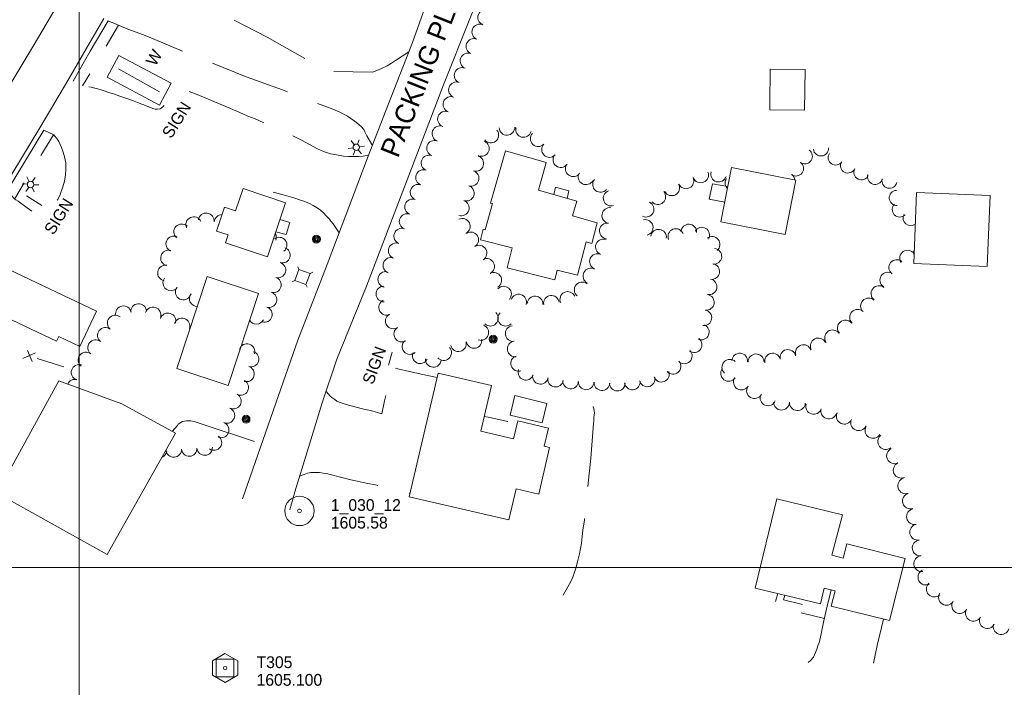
# Model space of a CAD drawing. Header units: feet. Extents: x 188980 to 191399, y 256000 to 258000.
# Tile 4 of 12: x 189970 to 190472, y 256439 to 256779. Entities that reach past the tile are written whole.
import ezdxf
from ezdxf.enums import TextEntityAlignment as Align

# ---------------------------------------------------------------- set-up
doc = ezdxf.new("R2010")
doc.units = ezdxf.units.FT
doc.header["$MEASUREMENT"] = 0
for name, pattern in [('DGN Style 3', [57.341036, 40.957883, -16.383153]), ('DGN Style 4', [65.573571, 32.766307, -16.383153, 0.040958, -16.383153]), ('DGN Style 5', [28.670518, 12.287365, -16.383153])]:
    doc.linetypes.add(name, pattern=pattern)
for name, color, linetype, lineweight in [('E_DWY', 73, 'DGN Style 3', 0), ('E_LAND_Vegetation', 21, 'Continuous', 0), ('E_MAP_Control', 251, 'Continuous', 0), ('E_MAP_GridLines', 251, 'Continuous', 0), ('E_MAP_PassPoints', 40, 'Continuous', 0), ('E_MISCPROP', 40, 'Continuous', 0), ('E_MISCPROP_HvyDash', 54, 'DGN Style 3', 13), ('E_MISCPROP_HvyLine', 54, 'Continuous', 13), ('E_MISCPROP_Railing', 40, 'Continuous', 0), ('E_PATH_Sidewalk', 73, 'DGN Style 5', 0), ('E_RDWY', 40, 'Continuous', 13), ('E_RDWY_Name', 221, 'Continuous', 0), ('E_UTL_AboveGroundPipe', 40, 'DGN Style 4', 0)]:
    doc.layers.add(name, color=color, linetype=linetype, lineweight=lineweight)
doc.styles.add('Style-IGR_FONT_0', font='IGR_FONT_0.shx')

# ---------------------------------------------------------------- blocks, each defined once
blk = doc.blocks.new('TP')
at = {"layer": 'E_MAP_Control', "color": 161, "linetype": 'Continuous', "lineweight": 0, "flags": 128}
for points in [[(-6.41, 3.76), (-6.41, -3.63), (0.05, -7.35), (6.44, -3.69), (6.44, 3.64), (-0.08, 7.36)], [(-4.5, -4.5), (-4.5, 4.5), (4.5, 4.5), (4.5, -4.5)]]:
    blk.add_lwpolyline(points, close=True, dxfattribs=at)
at = {"layer": 'E_MAP_Control', "color": 161, "linetype": 'Continuous', "lineweight": 0}
blk.add_circle((0, 0), 0.871, dxfattribs=at)
blk = doc.blocks.new('PP')
at = {"layer": 'E_MAP_PassPoints', "color": 40, "linetype": 'Continuous', "lineweight": 0}
for radius in [7.5, 0.96]:
    blk.add_circle((0, 0), radius, dxfattribs=at)
blk = doc.blocks.new('WAL_5')
at = {"layer": 'E_MISCPROP_Railing', "color": 40, "linetype": 'Continuous', "lineweight": 0, "style": 'Style-IGR_FONT_0'}
blk.add_text('W', height=6, rotation=0, dxfattribs=at).set_placement((-2.27, -0.34), align=Align.MIDDLE_LEFT)
blk = doc.blocks.new('SIGN_4')
at = {"layer": 'E_MISCPROP', "color": 20, "linetype": 'Continuous', "lineweight": 0, "style": 'Style-IGR_FONT_0'}
blk.add_text('SIGN', height=6, rotation=0.0001, dxfattribs=at).set_placement((-9.6, -0.01), align=Align.MIDDLE_LEFT)
blk = doc.blocks.new('LTP_6')
at = {"layer": 'E_MISCPROP', "color": 20, "linetype": 'Continuous', "lineweight": 0}
for p, q in [((-1.64, 0.07), (-4.24, 0.14)), ((-0.8, 1.43), (-2, 3.73)), ((0.9, 1.42), (2.27, 3.65)), ((-0.88, -1.42), (-2.24, -3.61)), ((0.76, -1.47), (2, -3.65)), ((1.64, -0.02), (4.16, -0.09))]:
    blk.add_line(p, q, dxfattribs=at)
blk.add_circle((0, 0), 1.64, dxfattribs=at)
blk = doc.blocks.new('LTP_8')
at = {"layer": 'E_MISCPROP', "color": 20, "linetype": 'Continuous', "lineweight": 0}
for p, q in [((-1.64, 0.07), (-4.24, 0.14)), ((-0.8, 1.43), (-2, 3.73)), ((0.9, 1.42), (2.27, 3.65)), ((-0.88, -1.42), (-2.24, -3.61)), ((0.76, -1.47), (2, -3.65)), ((1.64, -0.02), (4.16, -0.09))]:
    blk.add_line(p, q, dxfattribs=at)
blk.add_circle((0, 0), 1.64, dxfattribs=at)
blk = doc.blocks.new('POLE_7')
at = {"layer": 'E_MISCPROP', "color": 20, "linetype": 'Continuous', "lineweight": 0}
for centre, radius in [((-0.01, 0.02), 2.02), ((-0.01, 0.03), 1.52), ((0, -0.01), 1.01), ((0, 0), 0.502)]:
    blk.add_circle(centre, radius, dxfattribs=at)
blk = doc.blocks.new('PED')
at = {"layer": 'E_UTL_AboveGroundPipe', "color": 101, "linetype": 'Continuous', "lineweight": 13}
for p, q in [((-3.12, 2.9), (-4.18, 3.96)), ((2.88, 2.9), (3.94, 3.96)), ((-4.18, -4.16), (-3.12, -3.1)), ((3.95, -4.16), (2.88, -3.1))]:
    blk.add_line(p, q, dxfattribs=at)
at = {"layer": 'E_UTL_AboveGroundPipe', "color": 101, "linetype": 'Continuous', "lineweight": 13, "flags": 128}
blk.add_lwpolyline([(-3.12, -3.1), (2.88, -3.1), (2.88, 2.9), (-3.12, 2.9)], close=True, dxfattribs=at)
blk = doc.blocks.new('SIGN_8')
at = {"layer": 'E_MISCPROP', "color": 20, "linetype": 'Continuous', "lineweight": 0, "style": 'Style-IGR_FONT_0'}
blk.add_text('SIGN', height=6, rotation=359.9999, dxfattribs=at).set_placement((-9.61, -0.01), align=Align.MIDDLE_LEFT)
blk = doc.blocks.new('POLE_9')
at = {"layer": 'E_MISCPROP', "color": 20, "linetype": 'Continuous', "lineweight": 0}
for centre, radius in [((-0.01, 0.02), 2.02), ((-0.01, 0.03), 1.52), ((0, -0.01), 1.01), ((0, 0), 0.502)]:
    blk.add_circle(centre, radius, dxfattribs=at)

msp = doc.modelspace()

# ---------------------------------------------------------------- linework, layer by layer
at = {"layer": 'E_DWY', "color": 51, "linetype": 'DGN Style 3', "lineweight": 0, "flags": 128}
for points in [[(190167.99, 256762.68), (190161.17, 256758.33), (190159.22, 256756.89), (190156.92, 256755.65), (190154.04, 256754.23), (190151.66, 256753.15), (190149.55, 256752.31), (190129.29, 256752.61), (190119.08, 256757.04), (190095.73, 256770.11), (190067.96, 256784.72), (190046.59, 256797.2), (190042.55, 256800.18), (190041.26, 256801.18), (190040.1, 256802.09), (190039.25, 256802.8), (190038.18, 256803.67), (190036.58, 256805.04), (190033.09, 256810.36)], [(190014.75, 256778.45), (190024.76, 256774.22), (190032.77, 256771.37), (190038.52, 256769.02), (190056.25, 256761.66), (190085.16, 256749.9), (190103.64, 256743.32), (190129.25, 256733.43), (190132.77, 256731.97), (190136.67, 256729.88), (190138.38, 256728.81), (190140.08, 256727.63), (190141.37, 256726.63), (190142.67, 256725.53), (190143.75, 256724.59), (190145.01, 256723.1), (190145.59, 256721.92), (190146.63, 256719.86), (190149.46, 256715.05)], [(190147.53, 256710.03), (190144.69, 256709.61), (190142.37, 256709.36), (190139.51, 256709.45), (190137.29, 256709.42), (190134.77, 256709.59), (190131.11, 256710.14), (190128.01, 256710.69), (190124.51, 256711.89), (190121.48, 256713.3), (190117.41, 256715.48), (190113.25, 256717.72), (190110.27, 256719.19), (190107.02, 256720.78), (190104.21, 256722.18), (190101.28, 256723.5), (190097.88, 256724.95), (190093.83, 256726.72), (190089.63, 256728.49), (190086.03, 256729.96), (190083.39, 256731.11), (190080.74, 256732.28), (190078.57, 256733.19), (190076.74, 256733.93), (190059.27, 256741.23), (190054.39, 256743.06), (190052.46, 256743.55), (190050.62, 256743.06), (190048.44, 256741.12), (190046.48, 256738.86), (190044.43, 256736.7), (190042.73, 256734.85), (190041.73, 256734.01), (190041.21, 256733.69), (190039.91, 256733.48), (190038.74, 256733.56), (190037.52, 256733.89), (190033.81, 256735.31), (190030.55, 256736.6), (190027.08, 256737.92), (190023.76, 256739.08), (190020.76, 256740.12), (190018.02, 256741.09), (190015.08, 256742.06), (190012.76, 256742.81), (190010.61, 256743.44), (190007.88, 256744.22), (190006.08, 256744.66), (190004.08, 256745.13), (190001.4, 256745.4), (189996.76, 256747.8)], [(189982.05, 256722.76), (189986.99, 256720.34), (189987.32, 256719.96), (189988.63, 256718.53), (189989.64, 256717.08), (189991.05, 256713.96), (189991.84, 256711.61), (189992.55, 256709.28), (189993.12, 256706.19), (189993.2, 256702.8), (189992.98, 256700), (189992.44, 256696.88), (189991.65, 256693.94), (189990.23, 256689.95), (189989.05, 256687.49), (189987.21, 256684.91), (189985.66, 256683.08), (189983.13, 256681.12), (189981.11, 256680.24), (189979.24, 256679.9), (189977.23, 256680.56), (189973.41, 256683.28), (189968.8, 256686.56), (189967.65, 256687.35), (189967.14, 256687.61), (189963.3, 256691.8)], [(190132.48, 256670.43), (190129.42, 256675.01), (190128.32, 256676.48), (190127.54, 256677.4), (190126, 256679.01), (190124.44, 256680.6), (190122.91, 256681.96), (190121.21, 256683.26), (190119.33, 256684.4), (190117.41, 256685.42), (190114.56, 256686.58), (190112.21, 256687.32), (190109.45, 256688.23), (190105.87, 256689.35), (190103.28, 256690.01), (190099.53, 256691.06), (190097.08, 256691.74)], [(190125.81, 256589.67), (190127.88, 256587.28), (190128.78, 256586.6), (190130.27, 256585.53), (190131.39, 256584.77), (190132.51, 256584.18), (190136.13, 256583.03), (190140.49, 256581.86), (190145.1, 256580.6), (190147.63, 256580.12), (190150.42, 256579.39), (190154.26, 256578.18), (190155.64, 256584.87), (190159.49, 256601.89), (190162.37, 256601.23), (190174.31, 256598.41), (190182.42, 256596.75)], [(190246.66, 256485.91), (190250.51, 256492.74), (190251.58, 256495.08), (190253.17, 256499.68), (190254, 256502.9), (190254.97, 256506.95), (190255.94, 256512.32), (190256.37, 256515.78), (190256.75, 256518.99), (190257.53, 256524.27), (190258.1, 256529.19), (190260.75, 256555.59), (190262, 256571.11), (190262.2, 256573.29), (190262.32, 256575.06), (190262.38, 256576.57), (190262.46, 256577.52), (190262.58, 256578.69), (190262.52, 256579.85), (190262.38, 256580.98), (190262.05, 256581.87), (190261.55, 256582.48), (190260.04, 256583.18), (190258.1, 256583.75), (190255.87, 256584.17), (190253.81, 256584.48), (190252.18, 256584.82), (190251.44, 256584.95)], [(190050.51, 256572.93), (190052.73, 256574.31), (190054.69, 256574.63), (190056.91, 256574.61), (190058.67, 256574.28), (190061.64, 256573.31), (190092.93, 256562.96)], [(190047.46, 256569.23), (190048.72, 256570.81), (190050.04, 256572.36), (190050.51, 256572.93)], [(190112.33, 256546.57), (190114.64, 256547.3), (190116.42, 256547.99), (190118.02, 256548.32), (190119.76, 256548.44), (190120.89, 256548.44), (190122.52, 256548.34), (190124.36, 256548.09), (190126.08, 256547.8), (190127.92, 256547.36), (190138.39, 256544.59), (190147.16, 256542.78), (190151, 256542.08), (190159.36, 256540.1), (190164.14, 256538.82), (190167.01, 256538.11), (190168.55, 256537.71)], [(190371.6, 256451.47), (190372.67, 256452.57), (190374.22, 256454.22), (190375.27, 256456.64), (190375.96, 256458.42), (190376.73, 256460.52), (190377.14, 256461.75), (190377.48, 256462.93), (190379.8, 256473.68), (190381.33, 256480.29), (190383.32, 256488.49)], [(190404.8, 256451.25), (190406.71, 256460.13), (190409.94, 256473.64)]]:
    msp.add_lwpolyline(points, dxfattribs=at)
at = {"layer": 'E_LAND_Vegetation', "color": 93, "linetype": 'Continuous', "lineweight": 0}
for centre, radius, start, end in [((190207.15, 256780.22), 3.98, 67.9139, 247.8986), ((190204.16, 256772.85), 3.98, 67.9139, 247.8986), ((190201.16, 256765.47), 3.98, 67.9139, 247.8986), ((190198.17, 256758.09), 3.98, 67.9139, 247.8986), ((190195.17, 256750.71), 3.98, 67.9139, 247.8986), ((190192.26, 256743.36), 3.98, 69.468, 249.4526), ((190189.47, 256735.91), 3.98, 69.468, 249.4526), ((190186.68, 256728.45), 3.98, 69.468, 249.4526), ((190183.88, 256721), 3.98, 69.468, 249.4526), ((190218.05, 256724.21), 3.98, 182.5165, 2.5012), ((190226.46, 256723.13), 3.98, 165.7994, 345.7841), ((190209.83, 256720.31), 3.98, 218.4286, 38.4133), ((190233.96, 256718.42), 3.98, 136.2036, 316.1883), ((190181.09, 256713.54), 3.98, 69.468, 249.4526), ((190204.99, 256713.48), 3.98, 246.6704, 66.6551), ((190239.71, 256712.91), 3.98, 136.1565, 316.1412), ((190178.29, 256706.09), 3.98, 69.468, 249.4526), ((190202.17, 256705.8), 3.98, 253.0511, 73.0358), ((190245.47, 256707.75), 3.98, 142.1546, 322.1393), ((190369.88, 256709.5), 3.85, 234.3533, 54.338), ((190378.08, 256713.46), 3.85, 185.5908, 5.5755), ((190385.6, 256708.83), 3.85, 146.3153, 326.3), ((190251.81, 256703.11), 3.98, 145.0331, 325.0178), ((190365.39, 256703.27), 3.85, 234.0259, 54.0106), ((190391.86, 256704.8), 3.85, 153.0305, 333.0152), ((190175.5, 256698.63), 3.98, 69.468, 249.4526), ((190199.78, 256698.26), 3.98, 251.7826, 71.7673), ((190258.31, 256699.01), 3.98, 152.1539, 332.1386), ((190316.79, 256699.96), 3.98, 201.7129, 21.6976), ((190325.9, 256700.36), 3.98, 163.4456, 343.4303), ((190360.81, 256697.22), 3.85, 3.1335, 51.0974), ((190398.71, 256701.31), 3.85, 153.0305, 333.0152), ((190405.7, 256699), 3.85, 162.3356, 342.3203), ((190172.71, 256691.17), 3.98, 69.468, 249.4526), ((190197.29, 256690.7), 3.98, 251.5902, 71.5748), ((190265.69, 256695.12), 3.98, 141.4357, 321.4204), ((190302.02, 256693.38), 3.98, 208.7588, 28.7434), ((190309.28, 256696.93), 3.98, 205.3354, 25.3201), ((190333.17, 256695.92), 3.98, 145.41, 225.3616), ((190413.02, 256697.03), 3.85, 165.5197, 345.5044), ((190271.1, 256688.16), 3.98, 109.1928, 289.1775), ((190294.95, 256688.87), 3.98, 221.0451, 41.0297), ((190416.74, 256688.29), 3.85, 93.5058, 273.4905), ((190169.91, 256683.72), 3.98, 69.468, 249.4526), ((190194.78, 256683.15), 3.98, 251.5902, 71.5748), ((190288.97, 256682.51), 3.98, 243.5455, 63.5302), ((190418.28, 256682.35), 3.85, 133.2767, 313.2613), ((190064.75, 256676.57), 4, 352.1904, 172.1751), ((190072.81, 256675.76), 4, 90.5213, 174.471), ((190167.14, 256676.26), 3.98, 69.6769, 249.6616), ((190270.41, 256679.33), 3.98, 80.9874, 260.9721), ((190423.78, 256678.04), 3.85, 150.7901, 309.3257), ((190052.25, 256670.92), 4, 47.3598, 227.3445), ((190058.35, 256674.63), 4, 24.5328, 204.5175), ((190195.29, 256673.83), 3.98, 295.8921, 115.8768), ((190269.16, 256671.46), 3.98, 80.9874, 260.9721), ((190288.54, 256673.22), 3.98, 283.4122, 103.3968), ((190310.7, 256670.9), 3.98, 357.3755, 177.3602), ((190048.23, 256664.84), 4, 65.5563, 245.541), ((190096.52, 256668.25), 3.95, 336.4679, 29.4205), ((190164.37, 256668.8), 3.98, 69.6769, 249.6616), ((190199.58, 256666.85), 3.98, 302.6951, 122.6798), ((190295.3, 256668.29), 3.98, 352.549, 172.5337), ((190304.1, 256668.6), 3.98, 21.9472, 201.9319), ((190317.32, 256669.33), 3.98, 329.0561, 149.0408), ((190101.95, 256664.26), 3.95, 308.0122, 127.9969), ((190161.6, 256661.33), 3.98, 69.6769, 249.6616), ((190203.81, 256660.15), 3.98, 301.6738, 121.6584), ((190267.15, 256663.31), 3.98, 68.1787, 248.1634), ((190322.62, 256664.59), 3.98, 308.9712, 128.9559), ((190045.51, 256657.6), 4, 72.5279, 252.5126), ((190103.6, 256659.08), 3.95, 253.1838, 73.1684), ((190264.15, 256655.84), 3.98, 65.7909, 245.7756), ((190323.51, 256658.51), 3.98, 264.4584, 84.4431), ((190422.25, 256657.59), 4.03, 33.7507, 213.2471), ((190429.33, 256660.31), 4.03, 154.7307, 200.6182), ((190043.99, 256650.01), 4, 79.741, 259.7256), ((190101.31, 256651.52), 3.95, 253.1838, 73.1684), ((190158.84, 256653.87), 3.98, 69.6769, 249.6616), ((190207.66, 256653.38), 3.98, 296.9042, 116.8889), ((190322.4, 256650.76), 3.98, 260.9884, 80.9731), ((190416.73, 256652.77), 4.03, 51.1953, 231.18), ((190156.22, 256646.71), 3.98, 78.8636, 258.8483), ((190211.35, 256646.28), 3.98, 298.0604, 118.0451), ((190260.78, 256648.46), 3.98, 61.6856, 241.6703), ((190412.15, 256646.38), 4.03, 56.0989, 236.0836), ((190046.7, 256644.98), 4, 142.9136, 322.8983), ((190099.02, 256643.95), 3.95, 253.1838, 73.1684), ((190256.34, 256641.44), 3.98, 51.2333, 231.2179), ((190321.07, 256642.95), 3.98, 259.8864, 79.8711), ((190053.02, 256640.36), 4, 142.9136, 322.8983), ((190060.19, 256636.95), 4, 142.9136, 269.2891), ((190096.74, 256636.39), 3.95, 253.1838, 73.1684), ((190155.3, 256639.32), 3.98, 92.0905, 272.0752), ((190216.32, 256639.28), 3.98, 317.2612, 137.2459), ((190223.96, 256635.19), 3.98, 341.7925, 161.7772), ((190249.01, 256636.54), 3.98, 25.884, 205.8687), ((190319.67, 256635.06), 3.98, 261.124, 81.1087), ((190407.63, 256639.52), 4.03, 51.5607, 231.5454), ((190030.24, 256630.36), 4, 4.6496, 184.6342), ((190156.69, 256632.48), 3.98, 114.9587, 294.9434), ((190232.36, 256634.24), 3.98, 356.5623, 176.5469), ((190240.71, 256634.56), 3.98, 7.7691, 187.7538), ((190402.31, 256633.22), 4.03, 46.2711, 226.2558), ((190022.56, 256629.21), 4, 11.0503, 191.0349), ((190037.61, 256628.65), 4, 342.262, 162.2466), ((190045.2, 256625.63), 4, 342.262, 162.2466), ((190094.45, 256628.83), 3.95, 253.1838, 73.1684), ((190160.07, 256625.6), 3.98, 122.9801, 302.9648), ((190209.58, 256626.97), 3.98, 225.9278, 45.9125), ((190217.32, 256626.95), 3.98, 135.4473, 315.432), ((190318.44, 256627.2), 3.98, 261.124, 81.1087), ((190396.75, 256627.41), 4.03, 46.2711, 226.2558), ((190018.33, 256624.51), 4, 51.6254, 231.6101), ((190052.36, 256623.02), 4, 342.262, 162.2466), ((190090.34, 256627.95), 4, 209.8655, 332.8983), ((190317.11, 256619.91), 3.98, 246.8881, 66.8728), ((190390.53, 256621.96), 4.03, 40.283, 220.2677), ((190013.36, 256618.23), 4, 51.6254, 231.6101), ((190164.4, 256618.87), 3.98, 121.8769, 301.8616), ((190204.73, 256619.66), 3.98, 250.3609, 70.3456), ((190221.19, 256619.16), 3.98, 97.5418, 277.5264), ((190384.02, 256616.98), 4.03, 36.1467, 216.1313), ((190008.38, 256611.95), 4, 51.6254, 231.6101), ((190085.46, 256609.97), 4, 342.262, 162.2466), ((190168.6, 256612.52), 3.98, 130.9515, 310.9362), ((190193.32, 256613.98), 3.98, 194.0597, 14.0444), ((190201.26, 256615.66), 3.98, 189.5588, 9.5435), ((190222.21, 256611.3), 3.98, 98.5436, 278.5283), ((190313.43, 256613.47), 3.98, 233.5031, 53.4878), ((190369.13, 256609.44), 4.03, 18.8619, 198.8466), ((190376.72, 256612.86), 4.03, 26.7104, 206.6951), ((190003.41, 256605.67), 4, 51.6254, 231.6101), ((190087.59, 256606.14), 3.95, 253.1838, 73.1684), ((190173.79, 256607.8), 3.98, 153.5616, 333.5463), ((190185.75, 256609.45), 3.98, 220.8914, 40.8761), ((190308.43, 256607.76), 3.98, 223.9154, 43.9001), ((190336.7, 256605.08), 4.03, 355.6185, 175.6031), ((190344.98, 256604.72), 4.03, 2.1836, 182.1683), ((190353.42, 256605.12), 4.03, 13.1543, 193.139), ((190361.26, 256606.95), 4.03, 13.1543, 193.139), ((190180.49, 256605.99), 3.98, 177.09, 357.0746), ((190223.96, 256603.91), 3.98, 107.9668, 287.9515), ((190302.65, 256602.42), 3.98, 221.538, 41.5227), ((190331.64, 256601.96), 4.03, 46.635, 226.6197), ((189999.95, 256599.36), 4, 71.2151, 251.1998), ((190085.3, 256598.58), 3.95, 253.1838, 73.1684), ((190227.7, 256599.4), 3.98, 159.9725, 339.9571), ((190296.77, 256598.43), 3.98, 200.5628, 20.5475), ((190331.03, 256598.9), 4.03, 143.8327, 323.8174), ((189997.8, 256591.82), 4, 75.6409, 156.0104), ((190082.36, 256591.71), 3.95, 242.247, 62.2317), ((190235.06, 256597.35), 3.98, 168.4176, 348.4023), ((190242.82, 256595.91), 3.98, 170.2256, 350.2103), ((190250.51, 256594.97), 3.98, 176.1767, 356.1614), ((190258.38, 256594.54), 3.98, 178.491, 358.4757), ((190266.42, 256594.12), 3.98, 175.9047, 355.8894), ((190274.26, 256593.87), 3.98, 179.0524, 359.0371), ((190281.94, 256594.51), 3.98, 185.7565, 5.7411), ((190289.48, 256596.04), 3.98, 192.9781, 12.9628), ((190337.53, 256594.45), 4.03, 148.3557, 328.3404), ((190344.23, 256590.12), 4.03, 150.3364, 330.321), ((190078.64, 256584.72), 3.95, 242.8208, 62.8055), ((190351.08, 256586.43), 4.03, 157.5958, 337.5804), ((190357.96, 256584.18), 4.03, 178.6099, 358.5946), ((190366.09, 256583.95), 4.03, 176.3776, 356.3623), ((190075.3, 256577.4), 3.95, 246.7751, 66.7598), ((190374.37, 256582.05), 4.03, 163.0035, 342.9882), ((190382.08, 256579.68), 4.03, 162.7898, 342.7745), ((190389.96, 256577.04), 4.03, 155.7351, 335.7197), ((190072.37, 256570.02), 3.95, 247.9051, 67.8897), ((190397.3, 256573.73), 4.03, 155.7351, 335.7197), ((190404.57, 256569.81), 4.03, 149.813, 329.7977), ((190068.68, 256563.6), 3.95, 234.3841, 54.3688), ((190411.11, 256564.1), 4.03, 129.0316, 309.0162), ((190040.85, 256559.86), 3.95, 290.9215, 348.3982), ((190048.17, 256560.07), 3.95, 185.8187, 3.6245), ((190056.06, 256560.57), 3.95, 183.6398, 3.6245), ((190063.94, 256561.07), 3.95, 183.6398, 3.6245), ((190415.58, 256556.86), 4.03, 114.7315, 294.7162), ((190418.95, 256549.54), 4.03, 114.7315, 294.7162), ((190421.33, 256541.58), 4.03, 107.6722, 287.6569), ((190423.71, 256533.82), 4.03, 105.9066, 285.8912), ((190425.78, 256525.88), 4.03, 101.4248, 281.4094), ((190427.37, 256517.98), 4.03, 101.4248, 281.4094), ((190428.66, 256509.91), 4.03, 98.0838, 278.0685), ((190429.44, 256501.86), 4.03, 96.9405, 276.9252), ((190431.56, 256495.05), 4.03, 118.2958, 298.2805), ((190435.84, 256489), 4.03, 133.7385, 313.7231), ((190442.07, 256484.77), 4.03, 147.5383, 327.5229), ((190448.81, 256480.56), 4.03, 150.3026, 330.2873), ((190455.79, 256476.64), 4.03, 151.4214, 331.406), ((190462.84, 256472.91), 4.03, 153.536, 333.5206), ((190469.92, 256469.85), 4.03, 162.5597, 342.5443)]:
    msp.add_arc(centre, radius, start, end, dxfattribs=at)
at = {"layer": 'E_MAP_GridLines', "color": 161, "linetype": 'Continuous', "lineweight": 0}
for p, q in [((190000, 256000), (190000, 258000)), ((189000, 256500), (191000, 256500))]:
    msp.add_line(p, q, dxfattribs=at)
at = {"layer": 'E_MISCPROP', "color": 20, "linetype": 'Continuous', "lineweight": 0}
for p, q in [((190040.88, 256742.34), (190020, 256753.97)), ((189980.93, 256684.4), (189973.17, 256689.28)), ((190157.63, 256603.08), (190159.55, 256609.61))]:
    msp.add_line(p, q, dxfattribs=at)
at = {"layer": 'E_MISCPROP_HvyDash', "color": 241, "linetype": 'DGN Style 3', "lineweight": 13, "flags": 128}
for points in [[(190329.01, 256686.09), (190321.13, 256687.67), (190322.88, 256695.5), (190330.55, 256694.01)], [(190248.72, 256688.02), (190249.56, 256691.96), (190242.75, 256693.67), (190241.92, 256689.95)], [(190102.32, 256677.25), (190107.44, 256675.79), (190105.47, 256669.64), (190100.24, 256671.04)]]:
    msp.add_lwpolyline(points, dxfattribs=at)
at = {"layer": 'E_MISCPROP_HvyLine', "color": 241, "linetype": 'Continuous', "lineweight": 13, "flags": 128}
for points in [[(190351.96, 256736.21), (190352.19, 256753.91), (190369.97, 256753.72), (190369.75, 256733.01), (190351.94, 256733.2)], [(190264.04, 256675.65), (190251.48, 256679.15), (190253.59, 256686.64), (190234.06, 256692.19), (190238.09, 256706.31), (190217.27, 256712.24), (190209.7, 256685.67), (190210.61, 256685.4), (190206.92, 256672.01), (190205.83, 256672.31), (190204.48, 256666.92), (190220.64, 256662.76), (190218.09, 256652.7), (190242.39, 256646.54), (190243.64, 256651.46), (190254.01, 256648.85), (190258.33, 256665.84), (190261.36, 256665.08)], [(190359.9, 256669.67), (190327.06, 256676.04), (190332.43, 256703.69), (190365.29, 256697.3)], [(190095.94, 256658.2), (190105.2, 256685.83), (190083.49, 256693.11), (190079.68, 256681.75), (190074.06, 256683.63), (190069.96, 256671.39), (190075.91, 256669.39), (190074.57, 256665.4)], [(190426.86, 256691.08), (190425.4, 256654.91), (190462.79, 256653.4), (190464.28, 256689.56)], [(189964.47, 256651.63), (190008.8, 256630.57), (190000.29, 256612.64), (189989.66, 256617.69), (189988.5, 256615.24), (189958.58, 256629.45), (189963.85, 256640.56), (189960.06, 256642.36)], [(190050.2, 256602.82), (190065.18, 256648.21), (190091.36, 256639.56), (190075.91, 256592.77), (190049.74, 256601.41)], [(190168.13, 256535.89), (190219.07, 256524.21), (190222.7, 256540.04), (190234.33, 256537.37), (190239.78, 256561.13), (190237.08, 256561.75), (190239.27, 256570.92), (190223.57, 256574.67), (190221.37, 256565.47), (190204.69, 256569.45), (190210.15, 256592.61), (190182.95, 256599)], [(189989.53, 256595.14), (189957.97, 256537.8), (190014.29, 256506.61), (190049.12, 256568.32), (190021.79, 256583.3)], [(190219.66, 256577.62), (190235.99, 256573.72), (190238.4, 256583.53), (190222.11, 256587.58)], [(190389.06, 256526.83), (190355.63, 256534.91), (190344.62, 256489.41), (190377.85, 256481.37), (190379.78, 256489.35), (190385.27, 256488.02), (190383.34, 256480.26), (190413.07, 256472.86), (190420.95, 256504.56), (190391.2, 256511.96), (190389.39, 256504.72), (190383.67, 256506.23)]]:
    msp.add_lwpolyline(points, close=True, dxfattribs=at)
at = {"layer": 'E_MISCPROP_Railing', "color": 40, "linetype": 'Continuous', "lineweight": 0}
for p, q in [((189977.7, 256609.33), (189971.21, 256606.52)), ((189976.06, 256604.98), (189973.61, 256610.53))]:
    msp.add_line(p, q, dxfattribs=at)
at = {"layer": 'E_MISCPROP_Railing', "color": 40, "linetype": 'Continuous', "lineweight": 13, "flags": 128}
for points in [[(190040.86, 256735.6), (190014.25, 256749.85), (190020.26, 256760.92)], [(190020.26, 256760.92), (190046.94, 256746.67), (190040.86, 256735.6)]]:
    msp.add_lwpolyline(points, dxfattribs=at)
at = {"layer": 'E_MISCPROP_Railing', "color": 40, "linetype": 'Continuous', "lineweight": 0, "flags": 128}
msp.add_lwpolyline([(189992.14, 256602.12), (189978.53, 256606.45)], dxfattribs=at)
at = {"layer": 'E_PATH_Sidewalk', "color": 51, "linetype": 'DGN Style 5', "lineweight": 0, "flags": 128}
for points in [[(190020.02, 256776.23), (190001.69, 256745.37)], [(189986.91, 256720.38), (189978.2, 256706.38), (189972.32, 256696.41), (189967.05, 256687.7)], [(190206.45, 256576.93), (190208.49, 256576.47), (190223.27, 256573.43)], [(190379.85, 256473.88), (190354.36, 256480.3), (190356.06, 256486.64)], [(190359.6, 256485.79), (190359.05, 256483.41), (190380.83, 256478.11)]]:
    msp.add_lwpolyline(points, dxfattribs=at)
at = {"layer": 'E_RDWY', "color": 21, "linetype": 'Continuous', "lineweight": 13, "flags": 128}
for points in [[(190083.15, 256534.9), (190100.17, 256583.75), (190111.49, 256615.83), (190126.36, 256654.33), (190147.32, 256709.47), (190157.29, 256735.39), (190169.86, 256767.47), (190177, 256787.48), (190185.92, 256811.99), (190193.83, 256832.39), (190212.24, 256884.85), (190222.03, 256912.64), (190232.28, 256940.73)], [(190229.37, 256853.36), (190199.72, 256781.23), (190185.64, 256745.84), (190146.52, 256643.38)], [(190014.23, 256829.68), (189977.04, 256766.36), (189931.21, 256690.36), (189894.65, 256629.61), (189856.43, 256566.75)], [(189979.91, 256724.06), (189994.68, 256749), (190003.48, 256764.26), (190012.6, 256779.72)], [(189996.85, 256747.75), (190005.64, 256763), (190014.75, 256778.45)], [(189945.96, 256668.08), (189961.16, 256693.1), (189979.91, 256724.06)], [(189963.3, 256691.8), (189982.05, 256722.76)], [(190146.52, 256643.38), (190131.35, 256606.15), (190123.84, 256583.81), (190116.11, 256558.89), (190109.87, 256538.53), (190107.35, 256529.31)]]:
    msp.add_lwpolyline(points, dxfattribs=at)

# ---------------------------------------------------------------- block references
at = {"layer": 'E_MAP_Control', "color": 161, "linetype": 'Continuous', "lineweight": 0}
msp.add_blockref('TP', (190074.39, 256448.7), dxfattribs=at)
at = {"layer": 'E_MAP_PassPoints', "color": 40, "linetype": 'Continuous', "lineweight": 0}
msp.add_blockref('PP', (190112.26, 256528.78), dxfattribs=at)
at = {"layer": 'E_MISCPROP', "color": 20, "linetype": 'Continuous', "lineweight": 0}
for name, p, xscale, yscale, zscale, rotation in [('SIGN_4', (190049.45, 256727.83), 0.9999987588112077, 0.9999987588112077, 0.9999987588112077, 57.91279902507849), ('LTP_8', (190141.23, 256714.07), 0.9999996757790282, 0.9999996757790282, 0.9999996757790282, 70.00230488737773), ('LTP_6', (189975.21, 256695.13), 0.9999987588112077, 0.9999987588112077, 0.9999987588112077, 57.91279902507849), ('SIGN_4', (189989.37, 256678.7), 0.9999987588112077, 0.9999987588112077, 0.9999987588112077, 57.91279902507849), ('POLE_7', (190120.91, 256667.24), 0.9999996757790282, 0.9999996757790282, 0.9999996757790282, 70.00230488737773), ('POLE_9', (190211.02, 256616.28), 0.9999994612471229, 0.9999994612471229, 0.9999994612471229, 69.5225847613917), ('SIGN_8', (190150.27, 256602.81), 0.9999994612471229, 0.9999994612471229, 0.9999994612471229, 69.5225847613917), ('POLE_7', (190085.05, 256575.5), 0.9999996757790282, 0.9999996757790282, 0.9999996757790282, 70.00230488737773)]:
    msp.add_blockref(name, p, dxfattribs=dict(at, xscale=xscale, yscale=yscale, zscale=zscale, rotation=rotation))
at = {"layer": 'E_MISCPROP_Railing', "color": 40, "linetype": 'Continuous', "lineweight": 0, "xscale": 0.9999979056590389, "yscale": 0.9999979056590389, "zscale": 0.9999979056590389, "rotation": 59.76983536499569}
msp.add_blockref('WAL_5', (190037.09, 256758.61), dxfattribs=at)
at = {"layer": 'E_UTL_AboveGroundPipe', "color": 101, "linetype": 'Continuous', "lineweight": 13, "xscale": 0.9999996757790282, "yscale": 0.9999996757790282, "zscale": 0.9999996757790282, "rotation": 70.00230488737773}
msp.add_blockref('PED', (190113.74, 256648.07), dxfattribs=at)

# ---------------------------------------------------------------- texts
at = {"layer": 'E_MAP_Control', "color": 161, "linetype": 'Continuous', "lineweight": 0, "style": 'Style-IGR_FONT_0'}
for s, p in [('T305', (190090.39, 256448.7)), ('1605.100', (190090.39, 256439.7))]:
    msp.add_text(s, height=6, dxfattribs=at).set_placement(p)
at = {"layer": 'E_MAP_PassPoints', "color": 40, "linetype": 'Continuous', "lineweight": 0, "style": 'Style-IGR_FONT_0'}
for s, p in [('1_030_12', (190128.26, 256528.78)), ('1605.58', (190128.26, 256519.78))]:
    msp.add_text(s, height=6, dxfattribs=at).set_placement(p)
at = {"layer": 'E_RDWY_Name', "style": 'Style-IGR_FONT_0', "width": 0.998817}
msp.add_text('PACKING PLANT RD', height=10, rotation=68.3098, dxfattribs=at).set_placement((190162.47, 256708.17))

doc.saveas('drawing.dxf')
